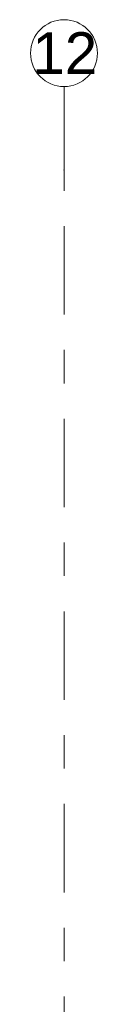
# Model space of a CAD drawing. Header units: metres. Extents: x -3.6 to 84.5, y -11 to 16.8.
# Tile 148 of 225: x 40.03 to 40.23, y 13.859 to 16.805. Entities that reach past the tile are written whole.
import ezdxf

# ---------------------------------------------------------------- set-up
doc = ezdxf.new("R2010")
doc.units = ezdxf.units.M
doc.header["$MEASUREMENT"] = 0
doc.linetypes.add('Strichlinie doppelt', pattern=[0.546806, 0.264583, -0.105833, 0.070556, -0.105833])
doc.layers.add('451 - Universal.Achsen Raster', color=7, linetype='Continuous')
doc.styles.add('ERSTELLTER_STIL_2', font='txt')

msp = doc.modelspace()

# ---------------------------------------------------------------- linework, layer by layer
at = {"layer": '451 - Universal.Achsen Raster', "color": 160, "linetype": 'Strichlinie doppelt', "lineweight": 9, "true_color": 0x3232ff}
for p, q in [((40.13, 16.355), (40.13, 16.605)), ((40.13, -10.585), (40.13, 16.355))]:
    msp.add_line(p, q, dxfattribs=at)
at = {"layer": '451 - Universal.Achsen Raster', "color": 160, "linetype": 'Continuous', "lineweight": 9, "true_color": 0x3232ff}
msp.add_circle((40.13, 16.705), 0.1, dxfattribs=at)
at = {"layer": '451 - Universal.Achsen Raster', "color": 160, "linetype": 'Strichlinie doppelt', "lineweight": 9, "true_color": 0x3232ff}
msp.add_point((40.13, 16.355), dxfattribs=at)
msp.add_point((40.13, 16.355), dxfattribs=at)

# ---------------------------------------------------------------- texts
at = {"layer": '451 - Universal.Achsen Raster', "color": 160, "lineweight": 9, "true_color": 0x3232ff, "insert": (40.0351, 16.7675), "char_height": 0.125, "attachment_point": 1, "style": 'ERSTELLTER_STIL_2'}
msp.add_mtext('\\A1;{\\pql;\\pt0;\\fArial|b0|i0|c0|p38;12}', dxfattribs=at)

doc.saveas('drawing.dxf')
